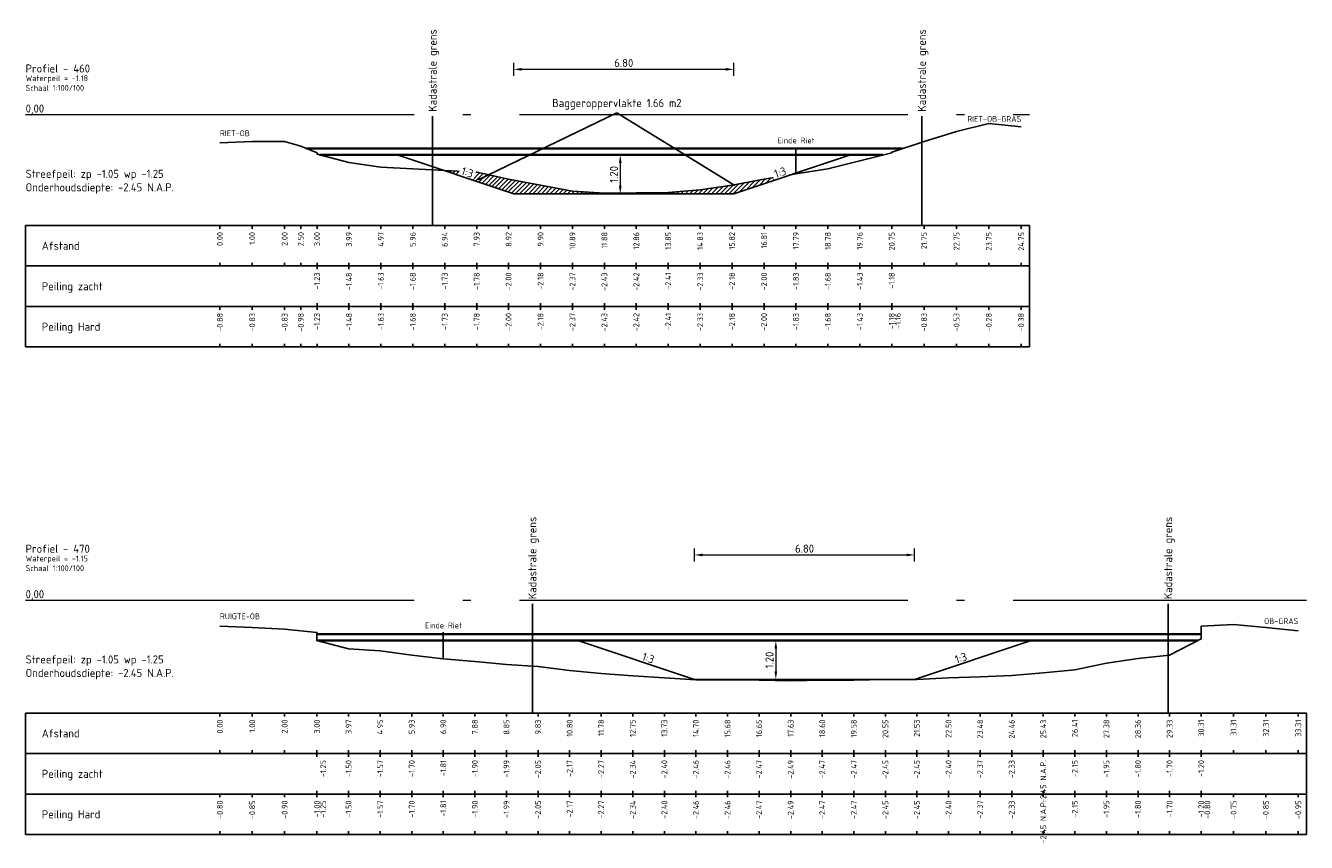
# Model space of a CAD drawing. Header units: metres. Extents: x 163463 to 198797, y 577287 to 592106.
# Tile 31 of 64: x 198475 to 198514, y 581636 to 581661. Entities that reach past the tile are written whole.
import ezdxf
from ezdxf.enums import TextEntityAlignment as Align

# ---------------------------------------------------------------- set-up
doc = ezdxf.new("R2010")
doc.units = ezdxf.units.M
doc.linetypes.add('AL-NAP_LIJN', pattern=[15.25, 12, -1.5, 0.25, -1.5])
for name, color, linetype in [('Afstandsbalk', 7, 'Continuous'), ('baggerarcering', 1, 'Continuous'), ('baggeroppervlak', 7, 'Continuous'), ('HardePeiling', 3, 'Continuous'), ('Kadastralegrens', 7, 'Continuous'), ('Legger', 2, 'Continuous'), ('Oever', 62, 'Continuous'), ('riet', 54, 'Continuous'), ('Teksten', 7, 'Continuous'), ('ZachtePeiling', 1, 'Continuous')]:
    doc.layers.add(name, color=color, linetype=linetype)
doc.layers.add('N-WA-WH-GRONDWATERLIJN-G', color=150, linetype='AL-GRONDWATERLIJN', lineweight=35)
doc.layers.add('X-XX-AL-NAP-G', color=7, linetype='AL-NAP_LIJN', lineweight=18)
doc.styles.add('NLCS-ISO', font='NLCS-ISO.ttf')
doc.styles.add('NLCS-ISO-M100-T25', font='NLCS-ISO.ttf', dxfattribs={"height": 0.25})
doc.linetypes.add('AL-GRONDWATERLIJN', pattern='A,6,[32,NLCS.SHX,S=1,R=0,X=0,Y=0],6', length=12)
doc.dimstyles.new('NLCS-M100-T25-PIJL_l3_h1', dxfattribs={"dimscale": 0.1, "dimtxt": 0.25, "dimasz": 2.5, "dimexe": 2, "dimexo": 2, "dimgap": 0.7, "dimtad": 1, "dimzin": 0, "dimdsep": 46, "dimtxsty": 'NLCS-ISO-M100-T25', "dimcen": 2.5, "dimdle": 2, "dimclrd": 256, "dimclre": 256, "dimclrt": 256, "dimadec": 1, "dimazin": 0, "dimtfac": 1, "dimtofl": 0, "dimtmove": 1, "dimatfit": 0, "dimfxl": 2, "dimfxlon": 1, "dimtfill": 1, "dimtfillclr": 256, "dimtolj": 1, "dimtzin": 0, "dimlwd": 18, "dimlwe": 18, "dimarcsym": 0})

# ---------------------------------------------------------------- blocks, each defined once
blk = doc.blocks.new('*D579')
at = {"lineweight": 18, "transparency": 16777216}
for p, q in [((198498.046, 581642.13), (198497.846, 581642.13)), ((198498.046, 581641.88), (198498.046, 581641.18)), ((198498.046, 581640.93), (198497.846, 581640.93))]:
    blk.add_line(p, q, dxfattribs=at)
at = {"transparency": 16777216}
for points in [[(198498.005, 581641.88), (198498.088, 581641.88), (198498.046, 581642.13)], [(198498.005, 581641.18), (198498.088, 581641.18), (198498.046, 581640.93)]]:
    blk.add_solid(points, dxfattribs=at)
at = {"layer": 'Defpoints', "color": 0, "transparency": 16777216}
for p in [(198498.046, 581642.13), (198498.046, 581640.93), (198498.046, 581640.93)]:
    blk.add_point(p, dxfattribs=at)
at = {"transparency": 16777216, "insert": (198497.851, 581641.53), "char_height": 0.25, "attachment_point": 5, "rotation": 90, "style": 'NLCS-ISO-M100-T25', "bg_fill": 3, "box_fill_scale": 1.1, "bg_fill_color": 256, "bg_fill_true_color": 13158600, "bg_fill_transparency": 0}
blk.add_mtext('\\A1;1.20', dxfattribs=at)
blk = doc.blocks.new('*D580')
at = {"lineweight": 18, "transparency": 16777216}
for p, q in [((198493.241, 581657.13), (198493.041, 581657.13)), ((198493.241, 581656.88), (198493.241, 581656.18)), ((198493.241, 581655.93), (198493.041, 581655.93))]:
    blk.add_line(p, q, dxfattribs=at)
at = {"transparency": 16777216}
for points in [[(198493.2, 581656.88), (198493.283, 581656.88), (198493.241, 581657.13)], [(198493.2, 581656.18), (198493.283, 581656.18), (198493.241, 581655.93)]]:
    blk.add_solid(points, dxfattribs=at)
at = {"layer": 'Defpoints', "color": 0, "transparency": 16777216}
for p in [(198493.241, 581657.13), (198493.241, 581655.93), (198493.241, 581655.93)]:
    blk.add_point(p, dxfattribs=at)
at = {"transparency": 16777216, "insert": (198493.046, 581656.53), "char_height": 0.25, "attachment_point": 5, "rotation": 90, "style": 'NLCS-ISO-M100-T25', "bg_fill": 3, "box_fill_scale": 1.1, "bg_fill_color": 256, "bg_fill_true_color": 13158600, "bg_fill_transparency": 0}
blk.add_mtext('\\A1;1.20', dxfattribs=at)
blk = doc.blocks.new('*D610')
at = {"lineweight": 18, "transparency": 16777216}
for p, q in [((198489.951, 581659.575), (198489.951, 581659.975)), ((198490.201, 581659.775), (198496.501, 581659.775)), ((198496.751, 581659.575), (198496.751, 581659.975))]:
    blk.add_line(p, q, dxfattribs=at)
at = {"transparency": 16777216}
for points in [[(198490.201, 581659.817), (198490.201, 581659.733), (198489.951, 581659.775)], [(198496.501, 581659.817), (198496.501, 581659.733), (198496.751, 581659.775)]]:
    blk.add_solid(points, dxfattribs=at)
at = {"layer": 'Defpoints', "color": 0, "transparency": 16777216}
for p in [(198496.751, 581659.775), (198489.951, 581655.93), (198496.751, 581655.93)]:
    blk.add_point(p, dxfattribs=at)
at = {"transparency": 16777216, "insert": (198493.351, 581659.97), "char_height": 0.25, "attachment_point": 5, "style": 'NLCS-ISO-M100-T25', "bg_fill": 3, "box_fill_scale": 1.1, "bg_fill_color": 256, "bg_fill_true_color": 13158600, "bg_fill_transparency": 0}
blk.add_mtext('\\A1;6.80', dxfattribs=at)
blk = doc.blocks.new('*D611')
at = {"lineweight": 18, "transparency": 16777216}
for p, q in [((198495.533, 581644.575), (198495.533, 581644.975)), ((198502.333, 581644.575), (198502.333, 581644.975)), ((198495.783, 581644.775), (198502.083, 581644.775))]:
    blk.add_line(p, q, dxfattribs=at)
at = {"transparency": 16777216}
for points in [[(198495.783, 581644.817), (198495.783, 581644.733), (198495.533, 581644.775)], [(198502.083, 581644.817), (198502.083, 581644.733), (198502.333, 581644.775)]]:
    blk.add_solid(points, dxfattribs=at)
at = {"layer": 'Defpoints', "color": 0, "transparency": 16777216}
for p in [(198502.333, 581644.775), (198495.533, 581640.93), (198502.333, 581640.93)]:
    blk.add_point(p, dxfattribs=at)
at = {"transparency": 16777216, "insert": (198498.933, 581644.97), "char_height": 0.25, "attachment_point": 5, "style": 'NLCS-ISO-M100-T25', "bg_fill": 3, "box_fill_scale": 1.1, "bg_fill_color": 256, "bg_fill_true_color": 13158600, "bg_fill_transparency": 0}
blk.add_mtext('\\A1;6.80', dxfattribs=at)

msp = doc.modelspace()

# ---------------------------------------------------------------- hatches: boundary and pattern name
at = {"layer": 'baggerarcering'}
h = msp.add_hatch(dxfattribs=at)
h.set_pattern_fill('ANSI31', color=256, scale=0.03, style=0)
h.set_pattern_definition([(45, (198480.875565, 581493.37979), (-0.06735192, 0.06735192), [])])
h.paths.add_polyline_path([(198487.785, 581656.652), (198489.951, 581655.93), (198496.751, 581655.93), (198498.55, 581656.529), (198497.682, 581656.38), (198496.695, 581656.2), (198495.709, 581656.05), (198494.723, 581655.97), (198493.737, 581655.96), (198492.751, 581655.95), (198491.765, 581656.01), (198490.779, 581656.2), (198489.792, 581656.38), (198488.807, 581656.6), (198487.82, 581656.65)])

# ---------------------------------------------------------------- linework, layer by layer
at = {"layer": 'Afstandsbalk'}
for p, q in [((198474.876, 581654.95), (198505.876, 581654.95)), ((198474.876, 581651.2), (198474.876, 581654.95)), ((198480.876, 581654.95), (198480.876, 581654.85)), ((198481.875, 581654.95), (198481.875, 581654.85)), ((198482.876, 581654.95), (198482.876, 581654.85)), ((198483.375, 581654.95), (198483.375, 581654.85)), ((198483.876, 581654.95), (198483.876, 581654.85)), ((198484.862, 581654.95), (198484.862, 581654.85)), ((198485.847, 581654.95), (198485.847, 581654.85)), ((198486.834, 581654.95), (198486.834, 581654.85)), ((198487.82, 581654.95), (198487.82, 581654.85)), ((198488.807, 581654.95), (198488.807, 581654.85)), ((198489.792, 581654.95), (198489.792, 581654.85)), ((198490.779, 581654.95), (198490.779, 581654.85)), ((198491.765, 581654.95), (198491.765, 581654.85)), ((198492.751, 581654.95), (198492.751, 581654.85)), ((198493.737, 581654.95), (198493.737, 581654.85)), ((198494.723, 581654.95), (198494.723, 581654.85)), ((198495.709, 581654.95), (198495.709, 581654.85)), ((198496.695, 581654.95), (198496.695, 581654.85)), ((198497.682, 581654.95), (198497.682, 581654.85)), ((198498.668, 581654.95), (198498.668, 581654.85)), ((198499.654, 581654.95), (198499.654, 581654.85)), ((198500.64, 581654.95), (198500.64, 581654.85)), ((198501.626, 581654.95), (198501.626, 581654.85)), ((198502.626, 581654.95), (198502.626, 581654.85)), ((198503.626, 581654.95), (198503.626, 581654.85)), ((198504.626, 581654.95), (198504.626, 581654.85)), ((198505.626, 581654.95), (198505.626, 581654.85)), ((198505.876, 581651.2), (198505.876, 581654.95)), ((198474.876, 581653.7), (198505.876, 581653.7)), ((198480.876, 581653.7), (198480.876, 581653.8)), ((198481.875, 581653.7), (198481.875, 581653.8)), ((198482.876, 581653.7), (198482.876, 581653.8)), ((198483.375, 581653.7), (198483.375, 581653.8)), ((198483.876, 581653.7), (198483.876, 581653.8)), ((198483.876, 581653.7), (198483.876, 581653.6)), ((198484.862, 581653.7), (198484.862, 581653.8)), ((198484.862, 581653.7), (198484.862, 581653.6)), ((198485.847, 581653.7), (198485.847, 581653.8)), ((198485.847, 581653.7), (198485.847, 581653.6)), ((198486.834, 581653.7), (198486.834, 581653.8)), ((198486.834, 581653.7), (198486.834, 581653.6)), ((198487.82, 581653.7), (198487.82, 581653.8)), ((198487.82, 581653.7), (198487.82, 581653.6)), ((198488.807, 581653.7), (198488.807, 581653.8)), ((198488.807, 581653.7), (198488.807, 581653.6)), ((198489.792, 581653.7), (198489.792, 581653.8)), ((198489.792, 581653.7), (198489.792, 581653.6)), ((198490.779, 581653.7), (198490.779, 581653.8)), ((198490.779, 581653.7), (198490.779, 581653.6)), ((198491.765, 581653.7), (198491.765, 581653.8)), ((198491.765, 581653.7), (198491.765, 581653.6)), ((198492.751, 581653.7), (198492.751, 581653.8)), ((198492.751, 581653.7), (198492.751, 581653.6)), ((198493.737, 581653.7), (198493.737, 581653.8)), ((198493.737, 581653.7), (198493.737, 581653.6)), ((198494.723, 581653.7), (198494.723, 581653.8)), ((198494.723, 581653.7), (198494.723, 581653.6)), ((198495.709, 581653.7), (198495.709, 581653.8)), ((198495.709, 581653.7), (198495.709, 581653.6)), ((198496.695, 581653.7), (198496.695, 581653.8)), ((198496.695, 581653.7), (198496.695, 581653.6)), ((198497.682, 581653.7), (198497.682, 581653.8)), ((198497.682, 581653.7), (198497.682, 581653.6)), ((198498.668, 581653.7), (198498.668, 581653.8)), ((198498.668, 581653.7), (198498.668, 581653.6)), ((198499.654, 581653.7), (198499.654, 581653.8)), ((198499.654, 581653.7), (198499.654, 581653.6)), ((198500.64, 581653.7), (198500.64, 581653.8)), ((198500.64, 581653.7), (198500.64, 581653.6)), ((198501.626, 581653.7), (198501.626, 581653.8)), ((198501.626, 581653.7), (198501.626, 581653.6)), ((198502.626, 581653.7), (198502.626, 581653.8)), ((198503.626, 581653.7), (198503.626, 581653.8)), ((198504.626, 581653.7), (198504.626, 581653.8)), ((198505.626, 581653.7), (198505.626, 581653.8)), ((198483.876, 581652.45), (198483.876, 581652.55)), ((198484.862, 581652.45), (198484.862, 581652.55)), ((198485.847, 581652.45), (198485.847, 581652.55)), ((198486.834, 581652.45), (198486.834, 581652.55)), ((198487.82, 581652.45), (198487.82, 581652.55)), ((198488.807, 581652.45), (198488.807, 581652.55)), ((198489.792, 581652.45), (198489.792, 581652.55)), ((198490.779, 581652.45), (198490.779, 581652.55)), ((198491.765, 581652.45), (198491.765, 581652.55)), ((198492.751, 581652.45), (198492.751, 581652.55)), ((198493.737, 581652.45), (198493.737, 581652.55)), ((198494.723, 581652.45), (198494.723, 581652.55)), ((198495.709, 581652.45), (198495.709, 581652.55)), ((198496.695, 581652.45), (198496.695, 581652.55)), ((198497.682, 581652.45), (198497.682, 581652.55)), ((198498.668, 581652.45), (198498.668, 581652.55)), ((198499.654, 581652.45), (198499.654, 581652.55)), ((198500.64, 581652.45), (198500.64, 581652.55)), ((198501.626, 581652.45), (198501.626, 581652.55)), ((198474.876, 581652.45), (198505.876, 581652.45)), ((198480.876, 581652.45), (198480.876, 581652.35)), ((198481.875, 581652.45), (198481.875, 581652.35)), ((198482.876, 581652.45), (198482.876, 581652.35)), ((198483.375, 581652.45), (198483.375, 581652.35)), ((198483.876, 581652.45), (198483.876, 581652.35)), ((198484.862, 581652.45), (198484.862, 581652.35)), ((198485.847, 581652.45), (198485.847, 581652.35)), ((198486.834, 581652.45), (198486.834, 581652.35)), ((198487.82, 581652.45), (198487.82, 581652.35)), ((198488.807, 581652.45), (198488.807, 581652.35)), ((198489.792, 581652.45), (198489.792, 581652.35)), ((198490.779, 581652.45), (198490.779, 581652.35)), ((198491.765, 581652.45), (198491.765, 581652.35)), ((198492.751, 581652.45), (198492.751, 581652.35)), ((198493.737, 581652.45), (198493.737, 581652.35)), ((198494.723, 581652.45), (198494.723, 581652.35)), ((198495.709, 581652.45), (198495.709, 581652.35)), ((198496.695, 581652.45), (198496.695, 581652.35)), ((198497.682, 581652.45), (198497.682, 581652.35)), ((198498.668, 581652.45), (198498.668, 581652.35)), ((198499.654, 581652.45), (198499.654, 581652.35)), ((198500.64, 581652.45), (198500.64, 581652.35)), ((198501.626, 581652.45), (198501.626, 581652.35)), ((198501.626, 581652.45), (198501.626, 581652.35)), ((198502.626, 581652.45), (198502.626, 581652.35)), ((198503.626, 581652.45), (198503.626, 581652.35)), ((198504.626, 581652.45), (198504.626, 581652.35)), ((198505.626, 581652.45), (198505.626, 581652.35)), ((198474.876, 581651.2), (198505.876, 581651.2)), ((198480.876, 581651.2), (198480.876, 581651.3)), ((198481.875, 581651.2), (198481.875, 581651.3)), ((198482.876, 581651.2), (198482.876, 581651.3)), ((198483.375, 581651.2), (198483.375, 581651.3)), ((198483.876, 581651.2), (198483.876, 581651.3)), ((198484.862, 581651.2), (198484.862, 581651.3)), ((198485.847, 581651.2), (198485.847, 581651.3)), ((198486.834, 581651.2), (198486.834, 581651.3)), ((198487.82, 581651.2), (198487.82, 581651.3)), ((198488.807, 581651.2), (198488.807, 581651.3)), ((198489.792, 581651.2), (198489.792, 581651.3)), ((198490.779, 581651.2), (198490.779, 581651.3)), ((198491.765, 581651.2), (198491.765, 581651.3)), ((198492.751, 581651.2), (198492.751, 581651.3)), ((198493.737, 581651.2), (198493.737, 581651.3)), ((198494.723, 581651.2), (198494.723, 581651.3)), ((198495.709, 581651.2), (198495.709, 581651.3)), ((198496.695, 581651.2), (198496.695, 581651.3)), ((198497.682, 581651.2), (198497.682, 581651.3)), ((198498.668, 581651.2), (198498.668, 581651.3)), ((198499.654, 581651.2), (198499.654, 581651.3)), ((198500.64, 581651.2), (198500.64, 581651.3)), ((198501.626, 581651.2), (198501.626, 581651.3)), ((198501.626, 581651.2), (198501.626, 581651.3)), ((198502.626, 581651.2), (198502.626, 581651.3)), ((198503.626, 581651.2), (198503.626, 581651.3)), ((198504.626, 581651.2), (198504.626, 581651.3)), ((198505.626, 581651.2), (198505.626, 581651.3)), ((198474.876, 581639.89), (198514.433, 581639.89)), ((198474.876, 581636.14), (198474.876, 581639.89)), ((198480.876, 581639.89), (198480.876, 581639.79)), ((198481.875, 581639.89), (198481.875, 581639.79)), ((198482.876, 581639.89), (198482.876, 581639.79)), ((198483.875, 581639.89), (198483.875, 581639.79)), ((198484.85, 581639.89), (198484.85, 581639.79)), ((198485.826, 581639.89), (198485.826, 581639.79)), ((198486.801, 581639.89), (198486.801, 581639.79)), ((198487.776, 581639.89), (198487.776, 581639.79)), ((198488.752, 581639.89), (198488.752, 581639.79)), ((198489.727, 581639.89), (198489.727, 581639.79)), ((198490.702, 581639.89), (198490.702, 581639.79)), ((198491.678, 581639.89), (198491.678, 581639.79)), ((198492.653, 581639.89), (198492.653, 581639.79)), ((198493.628, 581639.89), (198493.628, 581639.79)), ((198494.603, 581639.89), (198494.603, 581639.79)), ((198495.578, 581639.89), (198495.578, 581639.79)), ((198496.554, 581639.89), (198496.554, 581639.79)), ((198497.529, 581639.89), (198497.529, 581639.79)), ((198498.505, 581639.89), (198498.505, 581639.79)), ((198499.48, 581639.89), (198499.48, 581639.79)), ((198500.455, 581639.89), (198500.455, 581639.79)), ((198501.43, 581639.89), (198501.43, 581639.79)), ((198502.405, 581639.89), (198502.405, 581639.79)), ((198503.381, 581639.89), (198503.381, 581639.79)), ((198504.356, 581639.89), (198504.356, 581639.79)), ((198505.331, 581639.89), (198505.331, 581639.79)), ((198506.306, 581639.89), (198506.306, 581639.79)), ((198507.282, 581639.89), (198507.282, 581639.79)), ((198508.257, 581639.89), (198508.257, 581639.79)), ((198509.232, 581639.89), (198509.232, 581639.79)), ((198510.208, 581639.89), (198510.208, 581639.79)), ((198511.183, 581639.89), (198511.183, 581639.79)), ((198512.182, 581639.89), (198512.182, 581639.79)), ((198513.183, 581639.89), (198513.183, 581639.79)), ((198514.183, 581639.89), (198514.183, 581639.79)), ((198514.433, 581636.14), (198514.433, 581639.89)), ((198480.876, 581638.64), (198480.876, 581638.74)), ((198481.875, 581638.64), (198481.875, 581638.74)), ((198482.876, 581638.64), (198482.876, 581638.74)), ((198483.875, 581638.64), (198483.875, 581638.74)), ((198484.85, 581638.64), (198484.85, 581638.74)), ((198485.826, 581638.64), (198485.826, 581638.74)), ((198486.801, 581638.64), (198486.801, 581638.74)), ((198487.776, 581638.64), (198487.776, 581638.74)), ((198488.752, 581638.64), (198488.752, 581638.74)), ((198489.727, 581638.64), (198489.727, 581638.74)), ((198490.702, 581638.64), (198490.702, 581638.74)), ((198491.678, 581638.64), (198491.678, 581638.74)), ((198492.653, 581638.64), (198492.653, 581638.74)), ((198493.628, 581638.64), (198493.628, 581638.74)), ((198494.603, 581638.64), (198494.603, 581638.74)), ((198495.578, 581638.64), (198495.578, 581638.74)), ((198496.554, 581638.64), (198496.554, 581638.74)), ((198497.529, 581638.64), (198497.529, 581638.74)), ((198498.505, 581638.64), (198498.505, 581638.74)), ((198499.48, 581638.64), (198499.48, 581638.74)), ((198500.455, 581638.64), (198500.455, 581638.74)), ((198501.43, 581638.64), (198501.43, 581638.74)), ((198502.405, 581638.64), (198502.405, 581638.74)), ((198503.381, 581638.64), (198503.381, 581638.74)), ((198504.356, 581638.64), (198504.356, 581638.74)), ((198505.331, 581638.64), (198505.331, 581638.74)), ((198506.306, 581638.64), (198506.306, 581638.74)), ((198507.282, 581638.64), (198507.282, 581638.74)), ((198508.257, 581638.64), (198508.257, 581638.74)), ((198509.232, 581638.64), (198509.232, 581638.74)), ((198510.208, 581638.64), (198510.208, 581638.74)), ((198511.183, 581638.64), (198511.183, 581638.74)), ((198512.182, 581638.64), (198512.182, 581638.74)), ((198513.183, 581638.64), (198513.183, 581638.74)), ((198514.183, 581638.64), (198514.183, 581638.74)), ((198474.876, 581638.64), (198514.433, 581638.64)), ((198483.875, 581638.64), (198483.875, 581638.54)), ((198484.85, 581638.64), (198484.85, 581638.54)), ((198485.826, 581638.64), (198485.826, 581638.54)), ((198486.801, 581638.64), (198486.801, 581638.54)), ((198487.776, 581638.64), (198487.776, 581638.54)), ((198488.752, 581638.64), (198488.752, 581638.54)), ((198489.727, 581638.64), (198489.727, 581638.54)), ((198490.702, 581638.64), (198490.702, 581638.54)), ((198491.678, 581638.64), (198491.678, 581638.54)), ((198492.653, 581638.64), (198492.653, 581638.54)), ((198493.628, 581638.64), (198493.628, 581638.54)), ((198494.603, 581638.64), (198494.603, 581638.54)), ((198495.578, 581638.64), (198495.578, 581638.54)), ((198496.554, 581638.64), (198496.554, 581638.54)), ((198497.529, 581638.64), (198497.529, 581638.54)), ((198498.505, 581638.64), (198498.505, 581638.54)), ((198499.48, 581638.64), (198499.48, 581638.54)), ((198500.455, 581638.64), (198500.455, 581638.54)), ((198501.43, 581638.64), (198501.43, 581638.54)), ((198502.405, 581638.64), (198502.405, 581638.54)), ((198503.381, 581638.64), (198503.381, 581638.54)), ((198504.356, 581638.64), (198504.356, 581638.54)), ((198505.331, 581638.64), (198505.331, 581638.54)), ((198506.306, 581638.64), (198506.306, 581638.54)), ((198507.282, 581638.64), (198507.282, 581638.54)), ((198508.257, 581638.64), (198508.257, 581638.54)), ((198509.232, 581638.64), (198509.232, 581638.54)), ((198510.208, 581638.64), (198510.208, 581638.54)), ((198511.183, 581638.64), (198511.183, 581638.54)), ((198483.875, 581637.39), (198483.875, 581637.49)), ((198484.85, 581637.39), (198484.85, 581637.49)), ((198485.826, 581637.39), (198485.826, 581637.49)), ((198486.801, 581637.39), (198486.801, 581637.49)), ((198487.776, 581637.39), (198487.776, 581637.49)), ((198488.752, 581637.39), (198488.752, 581637.49)), ((198489.727, 581637.39), (198489.727, 581637.49)), ((198490.702, 581637.39), (198490.702, 581637.49)), ((198491.678, 581637.39), (198491.678, 581637.49)), ((198492.653, 581637.39), (198492.653, 581637.49)), ((198493.628, 581637.39), (198493.628, 581637.49)), ((198494.603, 581637.39), (198494.603, 581637.49)), ((198495.578, 581637.39), (198495.578, 581637.49)), ((198496.554, 581637.39), (198496.554, 581637.49)), ((198497.529, 581637.39), (198497.529, 581637.49)), ((198498.505, 581637.39), (198498.505, 581637.49)), ((198499.48, 581637.39), (198499.48, 581637.49)), ((198500.455, 581637.39), (198500.455, 581637.49)), ((198501.43, 581637.39), (198501.43, 581637.49)), ((198502.405, 581637.39), (198502.405, 581637.49)), ((198503.381, 581637.39), (198503.381, 581637.49)), ((198504.356, 581637.39), (198504.356, 581637.49)), ((198505.331, 581637.39), (198505.331, 581637.49)), ((198506.306, 581637.39), (198506.306, 581637.49)), ((198507.282, 581637.39), (198507.282, 581637.49)), ((198508.257, 581637.39), (198508.257, 581637.49)), ((198509.232, 581637.39), (198509.232, 581637.49)), ((198510.208, 581637.39), (198510.208, 581637.49)), ((198511.183, 581637.39), (198511.183, 581637.49)), ((198474.876, 581637.39), (198514.433, 581637.39)), ((198480.876, 581637.39), (198480.876, 581637.29)), ((198481.875, 581637.39), (198481.875, 581637.29)), ((198482.876, 581637.39), (198482.876, 581637.29)), ((198483.875, 581637.39), (198483.875, 581637.29)), ((198483.875, 581637.39), (198483.875, 581637.29)), ((198484.85, 581637.39), (198484.85, 581637.29)), ((198485.826, 581637.39), (198485.826, 581637.29)), ((198486.801, 581637.39), (198486.801, 581637.29)), ((198487.776, 581637.39), (198487.776, 581637.29)), ((198488.752, 581637.39), (198488.752, 581637.29)), ((198489.727, 581637.39), (198489.727, 581637.29)), ((198490.702, 581637.39), (198490.702, 581637.29)), ((198491.678, 581637.39), (198491.678, 581637.29)), ((198492.653, 581637.39), (198492.653, 581637.29)), ((198493.628, 581637.39), (198493.628, 581637.29)), ((198494.603, 581637.39), (198494.603, 581637.29)), ((198495.578, 581637.39), (198495.578, 581637.29)), ((198496.554, 581637.39), (198496.554, 581637.29)), ((198497.529, 581637.39), (198497.529, 581637.29)), ((198498.505, 581637.39), (198498.505, 581637.29)), ((198499.48, 581637.39), (198499.48, 581637.29)), ((198500.455, 581637.39), (198500.455, 581637.29)), ((198501.43, 581637.39), (198501.43, 581637.29)), ((198502.405, 581637.39), (198502.405, 581637.29)), ((198503.381, 581637.39), (198503.381, 581637.29)), ((198504.356, 581637.39), (198504.356, 581637.29)), ((198505.331, 581637.39), (198505.331, 581637.29)), ((198506.306, 581637.39), (198506.306, 581637.29)), ((198507.282, 581637.39), (198507.282, 581637.29)), ((198508.257, 581637.39), (198508.257, 581637.29)), ((198509.232, 581637.39), (198509.232, 581637.29)), ((198510.208, 581637.39), (198510.208, 581637.29)), ((198511.183, 581637.39), (198511.183, 581637.29)), ((198511.183, 581637.39), (198511.183, 581637.29)), ((198512.182, 581637.39), (198512.182, 581637.29)), ((198513.183, 581637.39), (198513.183, 581637.29)), ((198514.183, 581637.39), (198514.183, 581637.29)), ((198474.876, 581636.14), (198514.433, 581636.14)), ((198480.876, 581636.14), (198480.876, 581636.24)), ((198481.875, 581636.14), (198481.875, 581636.24)), ((198482.876, 581636.14), (198482.876, 581636.24)), ((198483.875, 581636.14), (198483.875, 581636.24)), ((198483.875, 581636.14), (198483.875, 581636.24)), ((198484.85, 581636.14), (198484.85, 581636.24)), ((198485.826, 581636.14), (198485.826, 581636.24)), ((198486.801, 581636.14), (198486.801, 581636.24)), ((198487.776, 581636.14), (198487.776, 581636.24)), ((198488.752, 581636.14), (198488.752, 581636.24)), ((198489.727, 581636.14), (198489.727, 581636.24)), ((198490.702, 581636.14), (198490.702, 581636.24)), ((198491.678, 581636.14), (198491.678, 581636.24)), ((198492.653, 581636.14), (198492.653, 581636.24)), ((198493.628, 581636.14), (198493.628, 581636.24)), ((198494.603, 581636.14), (198494.603, 581636.24)), ((198495.578, 581636.14), (198495.578, 581636.24)), ((198496.554, 581636.14), (198496.554, 581636.24)), ((198497.529, 581636.14), (198497.529, 581636.24)), ((198498.505, 581636.14), (198498.505, 581636.24)), ((198499.48, 581636.14), (198499.48, 581636.24)), ((198500.455, 581636.14), (198500.455, 581636.24)), ((198501.43, 581636.14), (198501.43, 581636.24)), ((198502.405, 581636.14), (198502.405, 581636.24)), ((198503.381, 581636.14), (198503.381, 581636.24)), ((198504.356, 581636.14), (198504.356, 581636.24)), ((198505.331, 581636.14), (198505.331, 581636.24)), ((198506.306, 581636.14), (198506.306, 581636.24)), ((198507.282, 581636.14), (198507.282, 581636.24)), ((198508.257, 581636.14), (198508.257, 581636.24)), ((198509.232, 581636.14), (198509.232, 581636.24)), ((198510.208, 581636.14), (198510.208, 581636.24)), ((198511.183, 581636.14), (198511.183, 581636.24)), ((198511.183, 581636.14), (198511.183, 581636.24)), ((198512.182, 581636.14), (198512.182, 581636.24)), ((198513.183, 581636.14), (198513.183, 581636.24)), ((198514.183, 581636.14), (198514.183, 581636.24))]:
    msp.add_line(p, q, dxfattribs=at)
at = {"layer": 'baggeroppervlak'}
for p in [(198488.856, 581656.358), (198496.779, 581656.185)]:
    msp.add_line(p, (198493.137, 581658.432), dxfattribs=at)
at = {"layer": 'HardePeiling'}
for points in [[(198483.876, 581657.2), (198483.876, 581657.15), (198484.862, 581656.9), (198485.847, 581656.75), (198486.834, 581656.7), (198487.82, 581656.65), (198488.807, 581656.6), (198489.792, 581656.38), (198490.779, 581656.2), (198491.765, 581656.01), (198492.751, 581655.95), (198493.737, 581655.96), (198494.723, 581655.97), (198495.709, 581656.05), (198496.695, 581656.2), (198497.682, 581656.38), (198498.668, 581656.55), (198499.654, 581656.7), (198500.64, 581656.95), (198501.626, 581657.2), (198501.626, 581657.2)], [(198483.875, 581642.23), (198483.875, 581642.13), (198484.85, 581641.88), (198485.826, 581641.81), (198486.801, 581641.68), (198487.776, 581641.57), (198488.752, 581641.48), (198489.727, 581641.39), (198490.702, 581641.33), (198491.678, 581641.21), (198492.653, 581641.11), (198493.628, 581641.04), (198494.603, 581640.98), (198495.578, 581640.92), (198496.554, 581640.92), (198497.529, 581640.91), (198498.505, 581640.89), (198499.48, 581640.91), (198500.455, 581640.91), (198501.43, 581640.93), (198502.405, 581640.93), (198503.381, 581640.98), (198504.356, 581641.01), (198505.331, 581641.05), (198506.306, 581641.13), (198507.282, 581641.23), (198508.257, 581641.43), (198509.232, 581641.58), (198510.208, 581641.68), (198511.183, 581642.18), (198511.183, 581642.23)]]:
    msp.add_lwpolyline(points, dxfattribs=at)
at = {"layer": 'Kadastralegrens'}
for p, q in [((198487.446, 581658.329), (198487.446, 581654.95)), ((198502.556, 581658.329), (198502.556, 581654.95)), ((198490.526, 581643.269), (198490.526, 581639.89)), ((198510.163, 581643.269), (198510.163, 581639.89))]:
    msp.add_line(p, q, dxfattribs=at)
at = {"layer": 'N-WA-WH-GRONDWATERLIJN-G'}
for p, q in [((198483.55, 581657.33), (198501.959, 581657.33)), ((198483.954, 581657.13), (198501.35, 581657.13)), ((198483.875, 581642.33), (198511.183, 581642.33)), ((198483.875, 581642.13), (198511.085, 581642.13))]:
    msp.add_line(p, q, dxfattribs=at)
at = {"layer": 'Oever'}
for points in [[(198501.626, 581657.2), (198501.626, 581657.22), (198502.626, 581657.55), (198503.626, 581657.85), (198504.626, 581658.1), (198505.626, 581658)], [(198480.876, 581657.5), (198481.875, 581657.55), (198482.876, 581657.55), (198483.375, 581657.4), (198483.876, 581657.2)], [(198511.183, 581642.23), (198511.183, 581642.58), (198512.182, 581642.63), (198513.183, 581642.53), (198514.183, 581642.43)], [(198480.876, 581642.58), (198481.875, 581642.53), (198482.876, 581642.48), (198483.875, 581642.38), (198483.875, 581642.23)]]:
    msp.add_lwpolyline(points, dxfattribs=at)
at = {"layer": 'riet'}
for p, q in [((198498.668, 581656.55), (198498.668, 581657.365)), ((198487.776, 581641.57), (198487.776, 581642.385))]:
    msp.add_line(p, q, dxfattribs=at)
at = {"layer": 'X-XX-AL-NAP-G'}
for p, q in [((198474.876, 581658.38), (198505.876, 581658.38)), ((198474.876, 581643.38), (198514.433, 581643.38))]:
    msp.add_line(p, q, dxfattribs=at)
at = {"layer": 'ZachtePeiling'}
for points in [[(198483.876, 581657.2), (198483.876, 581657.15), (198484.862, 581656.9), (198485.847, 581656.75), (198486.834, 581656.7), (198487.82, 581656.65), (198488.807, 581656.6), (198489.792, 581656.38), (198490.779, 581656.2), (198491.765, 581656.01), (198492.751, 581655.95), (198493.737, 581655.96), (198494.723, 581655.97), (198495.709, 581656.05), (198496.695, 581656.2), (198497.682, 581656.38), (198498.668, 581656.55), (198499.654, 581656.7), (198500.64, 581656.95), (198501.626, 581657.2), (198501.626, 581657.2)], [(198483.875, 581642.23), (198483.875, 581642.13), (198484.85, 581641.88), (198485.826, 581641.81), (198486.801, 581641.68), (198487.776, 581641.57), (198488.752, 581641.48), (198489.727, 581641.39), (198490.702, 581641.33), (198491.678, 581641.21), (198492.653, 581641.11), (198493.628, 581641.04), (198494.603, 581640.98), (198495.578, 581640.92), (198496.554, 581640.92), (198497.529, 581640.91), (198498.505, 581640.89), (198499.48, 581640.91), (198500.455, 581640.91), (198501.43, 581640.93), (198502.405, 581640.93), (198503.381, 581640.98), (198504.356, 581641.01), (198505.331, 581641.05), (198506.306, 581641.13), (198507.282, 581641.23), (198508.257, 581641.43), (198509.232, 581641.58), (198510.208, 581641.68), (198511.183, 581642.18), (198511.183, 581642.23)]]:
    msp.add_lwpolyline(points, dxfattribs=at)

# ---------------------------------------------------------------- texts
at = {"layer": 'baggeroppervlak', "style": 'NLCS-ISO'}
msp.add_text('Baggeroppervlakte 1.66 m2', height=0.25, dxfattribs=at).set_placement((198493.137, 581658.532), align=Align.BOTTOM_CENTER)
at = {"layer": 'Teksten', "style": 'NLCS-ISO'}
for p in [(198487.446, 581658.466), (198502.556, 581658.466), (198490.526, 581643.406), (198510.163, 581643.406)]:
    msp.add_text('Kadastrale grens', height=0.25, rotation=90, dxfattribs=at).set_placement(p, align=Align.MIDDLE_LEFT)
for s, height, p in [('Profiel - 460     ', 0.25, (198474.876, 581659.8)), ('Waterpeil = -1.18', 0.18, (198474.876, 581659.5)), ('Schaal 1:100/100', 0.18, (198474.876, 581659.2)), ('RIET-OB', 0.18, (198480.876, 581657.8)), ('Einde Riet', 0.18, (198498.102, 581657.578)), ('Afstand', 0.25, (198475.376, 581654.325)), ('Peiling zacht', 0.25, (198475.376, 581653.075)), ('Peiling Hard', 0.25, (198475.376, 581651.825)), ('Profiel - 470   ', 0.25, (198474.876, 581644.966)), ('Waterpeil = -1.15', 0.18, (198474.876, 581644.666)), ('Schaal 1:100/100', 0.18, (198474.876, 581644.366)), ('RUIGTE-OB', 0.18, (198480.876, 581642.88)), ('Einde Riet', 0.18, (198487.21, 581642.598)), ('Afstand', 0.25, (198475.376, 581639.265)), ('Peiling zacht', 0.25, (198475.376, 581638.015)), ('Peiling Hard', 0.25, (198475.376, 581636.765))]:
    msp.add_text(s, height=height, dxfattribs=at).set_placement(p, align=Align.MIDDLE_LEFT)
for s, p in [('RIET-OB-GRAS', (198505.626, 581658.243)), ('OB-GRAS', (198514.183, 581642.73))]:
    msp.add_text(s, height=0.18, dxfattribs=at).set_placement(p, align=Align.MIDDLE_RIGHT)
for s, p in [('0.00', (198480.876, 581654.75)), ('1.00', (198481.875, 581654.75)), ('2.00', (198482.876, 581654.75)), ('2.50', (198483.375, 581654.75)), ('3.00', (198483.876, 581654.75)), ('3.99', (198484.862, 581654.75)), ('4.97', (198485.847, 581654.75)), ('5.96', (198486.834, 581654.75)), ('6.94', (198487.82, 581654.75)), ('7.93', (198488.807, 581654.75)), ('8.92', (198489.792, 581654.75)), ('9.90', (198490.779, 581654.75)), ('10.89', (198491.765, 581654.75)), ('11.88', (198492.751, 581654.75)), ('12.86', (198493.737, 581654.75)), ('13.85', (198494.723, 581654.75)), ('14.83', (198495.709, 581654.75)), ('15.82', (198496.695, 581654.75)), ('16.81', (198497.682, 581654.75)), ('17.79', (198498.668, 581654.75)), ('18.78', (198499.654, 581654.75)), ('19.76', (198500.64, 581654.75)), ('20.75', (198501.626, 581654.75)), ('21.75', (198502.626, 581654.75)), ('22.75', (198503.626, 581654.75)), ('23.75', (198504.626, 581654.75)), ('24.75', (198505.626, 581654.75)), ('-1.23', (198483.876, 581653.5)), ('-1.48', (198484.862, 581653.5)), ('-1.63', (198485.847, 581653.5)), ('-1.68', (198486.834, 581653.5)), ('-1.73', (198487.82, 581653.5)), ('-1.78', (198488.807, 581653.5)), ('-2.00', (198489.792, 581653.5)), ('-2.18', (198490.779, 581653.5)), ('-2.37', (198491.765, 581653.5)), ('-2.43', (198492.751, 581653.5)), ('-2.42', (198493.737, 581653.5)), ('-2.41', (198494.723, 581653.5)), ('-2.33', (198495.709, 581653.5)), ('-2.18', (198496.695, 581653.5)), ('-2.00', (198497.682, 581653.5)), ('-1.83', (198498.668, 581653.5)), ('-1.68', (198499.654, 581653.5)), ('-1.43', (198500.64, 581653.5)), ('-1.18', (198501.626, 581653.5)), ('-0.88', (198480.876, 581652.25)), ('-0.83', (198481.875, 581652.25)), ('-0.83', (198482.876, 581652.25)), ('-0.98', (198483.375, 581652.25)), ('-1.23', (198483.876, 581652.25)), ('-1.48', (198484.862, 581652.25)), ('-1.63', (198485.847, 581652.25)), ('-1.68', (198486.834, 581652.25)), ('-1.73', (198487.82, 581652.25)), ('-1.78', (198488.807, 581652.25)), ('-2.00', (198489.792, 581652.25)), ('-2.18', (198490.779, 581652.25)), ('-2.37', (198491.765, 581652.25)), ('-2.43', (198492.751, 581652.25)), ('-2.42', (198493.737, 581652.25)), ('-2.41', (198494.723, 581652.25)), ('-2.33', (198495.709, 581652.25)), ('-2.18', (198496.695, 581652.25)), ('-2.00', (198497.682, 581652.25)), ('-1.83', (198498.668, 581652.25)), ('-1.68', (198499.654, 581652.25)), ('-1.43', (198500.64, 581652.25)), ('-1.18', (198501.626, 581652.25)), ('-1.16', (198501.816, 581652.25)), ('-0.83', (198502.626, 581652.25)), ('-0.53', (198503.626, 581652.25)), ('-0.28', (198504.626, 581652.25)), ('-0.38', (198505.626, 581652.25)), ('0.00', (198480.876, 581639.69)), ('1.00', (198481.875, 581639.69)), ('2.00', (198482.876, 581639.69)), ('3.00', (198483.875, 581639.69)), ('3.97', (198484.85, 581639.69)), ('4.95', (198485.826, 581639.69)), ('5.93', (198486.801, 581639.69)), ('6.90', (198487.776, 581639.69)), ('7.88', (198488.752, 581639.69)), ('8.85', (198489.727, 581639.69)), ('9.83', (198490.702, 581639.69)), ('10.80', (198491.678, 581639.69)), ('11.78', (198492.653, 581639.69)), ('12.75', (198493.628, 581639.69)), ('13.73', (198494.603, 581639.69)), ('14.70', (198495.578, 581639.69)), ('15.68', (198496.554, 581639.69)), ('16.65', (198497.529, 581639.69)), ('17.63', (198498.505, 581639.69)), ('18.60', (198499.48, 581639.69)), ('19.58', (198500.455, 581639.69)), ('20.55', (198501.43, 581639.69)), ('21.53', (198502.405, 581639.69)), ('22.50', (198503.381, 581639.69)), ('23.48', (198504.356, 581639.69)), ('24.46', (198505.331, 581639.69)), ('25.43', (198506.306, 581639.69)), ('26.41', (198507.282, 581639.69)), ('27.38', (198508.257, 581639.69)), ('28.36', (198509.232, 581639.69)), ('29.33', (198510.208, 581639.69)), ('30.31', (198511.183, 581639.69)), ('31.31', (198512.182, 581639.69)), ('32.31', (198513.183, 581639.69)), ('33.31', (198514.183, 581639.69)), ('-1.25', (198484.065, 581638.44)), ('-1.50', (198484.85, 581638.44)), ('-1.57', (198485.826, 581638.44)), ('-1.70', (198486.801, 581638.44)), ('-1.81', (198487.776, 581638.44)), ('-1.90', (198488.752, 581638.44)), ('-1.99', (198489.727, 581638.44)), ('-2.05', (198490.702, 581638.44)), ('-2.17', (198491.678, 581638.44)), ('-2.27', (198492.653, 581638.44)), ('-2.34', (198493.628, 581638.44)), ('-2.40', (198494.603, 581638.44)), ('-2.46', (198495.578, 581638.44)), ('-2.46', (198496.554, 581638.44)), ('-2.47', (198497.529, 581638.44)), ('-2.49', (198498.505, 581638.44)), ('-2.47', (198499.48, 581638.44)), ('-2.47', (198500.455, 581638.44)), ('-2.45', (198501.43, 581638.44)), ('-2.45', (198502.405, 581638.44)), ('-2.40', (198503.381, 581638.44)), ('-2.37', (198504.356, 581638.44)), ('-2.33', (198505.331, 581638.44)), ('-2.45 N.A.P.', (198506.306, 581638.44)), ('-2.15', (198507.282, 581638.44)), ('-1.95', (198508.257, 581638.44)), ('-1.80', (198509.232, 581638.44)), ('-1.70', (198510.208, 581638.44)), ('-1.20', (198511.183, 581638.44)), ('-0.80', (198480.876, 581637.19)), ('-0.85', (198481.875, 581637.19)), ('-0.90', (198482.876, 581637.19)), ('-1.00', (198483.875, 581637.19)), ('-1.25', (198484.065, 581637.19)), ('-1.50', (198484.85, 581637.19)), ('-1.57', (198485.826, 581637.19)), ('-1.70', (198486.801, 581637.19)), ('-1.81', (198487.776, 581637.19)), ('-1.90', (198488.752, 581637.19)), ('-1.99', (198489.727, 581637.19)), ('-2.05', (198490.702, 581637.19)), ('-2.17', (198491.678, 581637.19)), ('-2.27', (198492.653, 581637.19)), ('-2.34', (198493.628, 581637.19)), ('-2.40', (198494.603, 581637.19)), ('-2.46', (198495.578, 581637.19)), ('-2.46', (198496.554, 581637.19)), ('-2.47', (198497.529, 581637.19)), ('-2.49', (198498.505, 581637.19)), ('-2.47', (198499.48, 581637.19)), ('-2.47', (198500.455, 581637.19)), ('-2.45', (198501.43, 581637.19)), ('-2.45', (198502.405, 581637.19)), ('-2.40', (198503.381, 581637.19)), ('-2.37', (198504.356, 581637.19)), ('-2.33', (198505.331, 581637.19)), ('-2.45 N.A.P.', (198506.306, 581637.19)), ('-2.15', (198507.282, 581637.19)), ('-1.95', (198508.257, 581637.19)), ('-1.80', (198509.232, 581637.19)), ('-1.70', (198510.208, 581637.19)), ('-1.20', (198511.183, 581637.19)), ('-0.80', (198511.373, 581637.19)), ('-0.75', (198512.182, 581637.19)), ('-0.85', (198513.183, 581637.19)), ('-0.95', (198514.183, 581637.19))]:
    msp.add_text(s, height=0.18, rotation=90, dxfattribs=at).set_placement(p, align=Align.MIDDLE_RIGHT)
at = {"layer": 'Teksten', "char_height": 0.25, "width": 6.125, "attachment_point": 7, "style": 'NLCS-ISO'}
for s, insert in [('0,00 ', (198474.876, 581658.38)), ('Streefpeil: zp -1.05 wp -1.25 Onderhoudsdiepte: -2.45 N.A.P.', (198474.876, 581655.93)), ('0,00 ', (198474.876, 581643.38)), ('Streefpeil: zp -1.05 wp -1.25 Onderhoudsdiepte: -2.45 N.A.P.', (198474.876, 581640.93))]:
    msp.add_mtext(s, dxfattribs=dict(at, insert=insert))

# ---------------------------------------------------------------- next in the draw order: texts
at = {"layer": 'baggeroppervlak', "insert": (198503.791, 581641.468), "char_height": 0.25, "width": 0.43481, "attachment_point": 8, "rotation": 18.4349, "style": 'NLCS-ISO', "bg_fill": 3, "box_fill_scale": 1.1, "bg_fill_color": 256, "bg_fill_transparency": 0}
msp.add_mtext('1:3', dxfattribs=at)

# ---------------------------------------------------------------- next in the draw order: dimensions: what is measured, and where the dimension line sits
for p1, p2, picture, middle in [((198493.241, 581657.13), (198493.241, 581655.93), '*D580', (198493.046, 581656.53)), ((198498.046, 581642.13), (198498.046, 581640.93), '*D579', (198497.851, 581641.53))]:
    dim = msp.add_aligned_dim(p1=p1, p2=p2, distance=0, dimstyle='NLCS-M100-T25-PIJL_l3_h1')
    dim.commit()
    dim.dimension.update_dxf_attribs({"geometry": picture, "text_midpoint": middle})

# ---------------------------------------------------------------- next in the draw order: linework, layer by layer
at = {"layer": 'Legger', "flags": 128}
for points in [[(198500.351, 581657.13), (198496.751, 581655.93), (198489.951, 581655.93), (198486.351, 581657.13), (198489.951, 581655.93)], [(198505.933, 581642.13), (198502.333, 581640.93), (198495.533, 581640.93), (198491.933, 581642.13), (198495.533, 581640.93)]]:
    msp.add_lwpolyline(points, dxfattribs=at)

# ---------------------------------------------------------------- next in the draw order: texts
at = {"layer": 'baggeroppervlak', "char_height": 0.25, "width": 0.43481, "attachment_point": 8, "style": 'NLCS-ISO', "bg_fill": 3, "box_fill_scale": 1.1, "bg_fill_color": 256, "bg_fill_transparency": 0}
for insert, rotation in [((198498.219, 581656.472), 18.4349), ((198488.482, 581656.472), 341.5651), ((198494.065, 581641.472), 341.5651), ((198503.802, 581641.472), 18.4349)]:
    msp.add_mtext('1:3', dxfattribs=dict(at, insert=insert, rotation=rotation))

# ---------------------------------------------------------------- next in the draw order: dimensions: what is measured, and where the dimension line sits
for base, p1, p2, picture, middle in [((198496.751, 581659.775), (198489.951, 581655.93), (198496.751, 581655.93), '*D610', (198493.351, 581659.97)), ((198502.333, 581644.775), (198495.533, 581640.93), (198502.333, 581640.93), '*D611', (198498.933, 581644.97))]:
    dim = msp.add_linear_dim(base=base, p1=p1, p2=p2, dimstyle='NLCS-M100-T25-PIJL_l3_h1')
    dim.commit()
    dim.dimension.update_dxf_attribs({"geometry": picture, "text_midpoint": middle})

doc.saveas('drawing.dxf')
